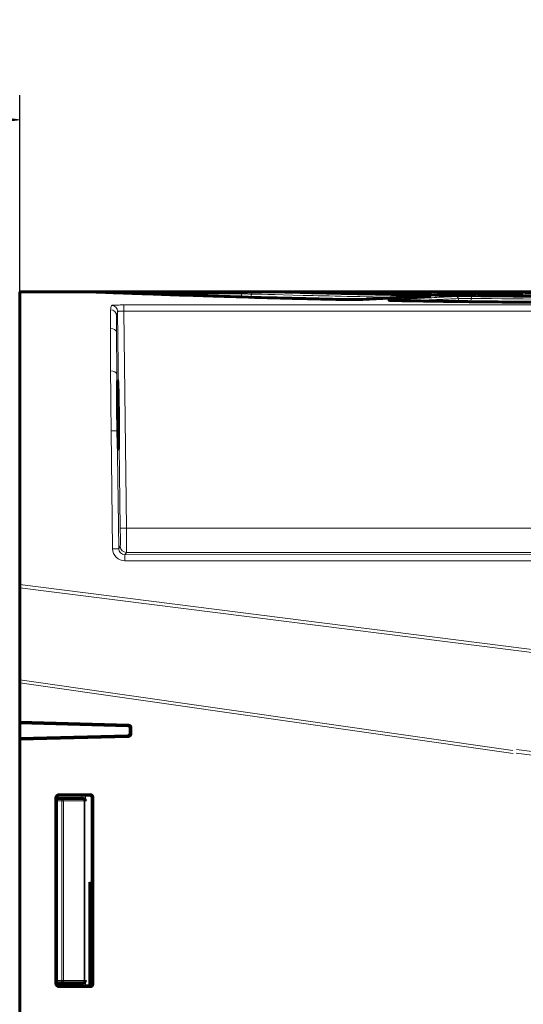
# Model space of a CAD drawing. Header units: millimetres. Extents: x 0 to 841, y 0 to 594.
# Tile 20 of 29: x 323 to 364, y 347 to 427. Entities that reach past the tile are written whole.
import ezdxf

# ---------------------------------------------------------------- set-up
doc = ezdxf.new("R2010")
doc.units = ezdxf.units.MM
doc.linetypes.add('K5LT_BASIC', pattern=[0])
doc.linetypes.add('K5LT_THIN', pattern=[0])
doc.layers.add('Системный слой', color=7, linetype='Continuous')
doc.styles.add('KDIMTEXTSTYLE', font='GOST_AU.SHX', dxfattribs={"width": 0.96, "oblique": 15, "height": 5})
doc.dimstyles.new('KDIMSTYLE (1.00)', dxfattribs={"dimtxt": 5, "dimasz": 1, "dimexe": 2, "dimexo": 0, "dimgap": 1, "dimtad": 1, "dimtxsty": 'KDIMTEXTSTYLE', "dimsah": 1, "dimcen": 0, "dimdle": 1, "dimadec": 0, "dimazin": 0, "dimtfac": 0.667, "dimtmove": 0, "dimatfit": 3, "dimfxl": 1, "dimtvp": 1, "dimtolj": 1, "dimtzin": 0, "dimarcsym": 0})

# ---------------------------------------------------------------- blocks, each defined once
blk = doc.blocks.new('KDIMARROW_01')
at = {"layer": 'Системный слой'}
blk.add_hatch(color=0, dxfattribs=at).paths.add_polyline_path([(0, 0), (-5, 0.658), (-4.5, 0), (-5, -0.658)])
at = {"layer": 'Системный слой', "color": 0, "linetype": 'K5LT_THIN', "lineweight": 18}
for p, q in [((-4.5, 0), (-5, 0.658)), ((-5, 0.658), (0, 0)), ((0, 0), (-5, -0.658)), ((-5, -0.658), (-4.5, 0)), ((0, 0), (-1, 0))]:
    blk.add_line(p, q, dxfattribs=at)

msp = doc.modelspace()

# ---------------------------------------------------------------- linework, layer by layer
at = {"layer": 'Системный слой', "color": 150, "linetype": 'K5LT_BASIC', "lineweight": 60, "true_color": 0x0080ff}
for p, q in [((322.532, 404.639), (425.322, 404.639)), ((322.532, 404.639), (322.532, 403.198)), ((328.749, 404.637), (328.748, 404.637)), ((328.761, 404.637), (328.757, 404.637)), ((344.104, 404.637), (344.101, 404.637)), ((344.112, 404.637), (344.109, 404.637)), ((344.109, 404.637), (344.109, 404.637)), ((344.109, 404.637), (344.109, 404.637)), ((355.951, 404.305), (355.959, 404.306)), ((359.773, 404.342), (359.78, 404.342)), ((360.53, 404.333), (359.78, 404.342)), ((363.422, 404.545), (363.428, 404.546)), ((322.532, 403.198), (322.532, 401.662)), ((322.532, 401.662), (322.532, 398.086)), ((322.532, 398.086), (322.532, 393.222)), ((322.532, 393.222), (322.532, 380.85)), ((322.532, 380.59), (322.532, 380.85)), ((322.532, 373.119), (322.532, 380.59)), ((322.532, 373.119), (322.532, 372.857)), ((322.532, 372.857), (322.532, 369.657)), ((331.389, 369.425), (322.532, 369.657)), ((322.532, 369.657), (322.532, 369.604)), ((322.532, 369.604), (322.532, 368.333)), ((331.336, 369.372), (322.532, 369.604)), ((331.531, 368.765), (331.531, 369.173)), ((331.584, 368.713), (331.584, 369.225)), ((322.532, 368.333), (331.336, 368.565)), ((322.532, 368.281), (331.389, 368.513)), ((322.532, 368.333), (322.532, 368.281)), ((322.532, 368.281), (322.532, 343.657)), ((325.479, 348.419), (325.479, 363.519)), ((325.532, 363.469), (325.532, 363.519)), ((325.532, 363.469), (325.954, 363.469)), ((325.532, 363.269), (325.532, 363.469)), ((325.732, 363.771), (328.284, 363.771)), ((325.732, 363.718), (328.231, 363.718)), ((325.954, 363.469), (327.639, 363.469)), ((327.639, 363.469), (327.668, 363.469)), ((328.431, 363.518), (328.431, 348.419)), ((328.484, 363.571), (328.484, 348.366)), ((325.532, 348.669), (325.532, 363.269)), ((328.235, 348.219), (328.235, 355.935)), ((325.532, 348.469), (325.532, 348.669)), ((325.954, 348.469), (325.532, 348.469)), ((325.532, 348.419), (325.532, 348.469)), ((328.231, 348.219), (325.732, 348.219)), ((327.639, 348.469), (325.954, 348.469)), ((327.668, 348.469), (327.639, 348.469)), ((328.284, 348.166), (325.732, 348.166))]:
    msp.add_line(p, q, dxfattribs=at)
at = {"layer": 'Системный слой', "color": 7, "linetype": 'K5LT_THIN', "lineweight": 18}
for p, q in [((329.738, 404.639), (329.738, 404.599)), ((329.738, 404.639), (340.591, 404.639)), ((340.591, 404.475), (333.091, 404.475)), ((340.59, 404.234), (340.591, 404.475)), ((340.591, 404.639), (340.591, 404.475)), ((341.386, 404.472), (341.34, 404.213)), ((345.095, 404.612), (345.095, 404.639)), ((345.095, 404.639), (355.479, 404.639)), ((355.479, 404.475), (351.276, 404.475)), ((355.479, 404.475), (355.479, 404.639)), ((355.479, 404.401), (355.479, 404.475)), ((356.274, 404.473), (356.259, 404.389)), ((331.003, 403.583), (425.322, 403.583)), ((331.003, 403.583), (331.003, 403.092)), ((358.253, 403.862), (358.217, 404.104)), ((359.265, 404.116), (359.244, 403.849)), ((330.717, 385.43), (330.503, 403.046)), ((331.003, 403.092), (331.217, 385.428)), ((425.322, 403.092), (331.003, 403.092)), ((329.928, 398.219), (329.909, 401.662)), ((330.409, 401.425), (330.428, 397.982)), ((330.093, 383.765), (329.975, 393.357)), ((330.47, 393.363), (330.588, 383.771)), ((331.217, 385.428), (465.21, 385.428)), ((330.588, 383.771), (330.717, 383.957)), ((331.217, 383.463), (331.088, 383.278)), ((465.151, 383.463), (331.217, 383.463)), ((331.088, 383.278), (416.634, 383.293)), ((416.639, 382.793), (331.093, 382.778)), ((322.532, 380.85), (440.376, 365.94)), ((440.345, 365.684), (322.532, 380.59)), ((322.532, 373.119), (362.647, 367.374)), ((362.679, 367.108), (322.532, 372.857)), ((331.336, 369.372), (331.389, 369.425)), ((331.584, 369.225), (331.531, 369.173)), ((331.389, 368.513), (331.336, 368.565)), ((331.531, 368.765), (331.584, 368.713)), ((362.95, 367.432), (431.02, 358.856)), ((430.986, 358.58), (362.916, 367.156)), ((325.532, 363.519), (325.479, 363.519)), ((325.732, 363.771), (325.732, 363.718)), ((325.954, 363.269), (325.954, 363.469)), ((327.594, 363.469), (327.594, 363.718)), ((327.878, 363.718), (327.878, 363.269)), ((328.231, 363.718), (328.284, 363.771)), ((328.484, 363.571), (328.431, 363.518)), ((325.954, 363.269), (325.532, 363.269)), ((325.954, 348.669), (325.954, 363.269)), ((325.954, 363.269), (326.089, 363.269)), ((326.089, 363.269), (326.089, 348.669)), ((327.775, 363.269), (326.089, 363.269)), ((327.775, 348.669), (327.775, 363.269)), ((327.775, 363.269), (327.839, 363.269)), ((327.878, 363.269), (327.839, 363.269)), ((327.839, 363.269), (327.839, 348.669)), ((328.242, 356.669), (328.431, 356.669)), ((325.479, 348.419), (325.532, 348.419)), ((325.532, 348.669), (325.954, 348.669)), ((325.732, 348.219), (325.732, 348.166)), ((325.954, 348.669), (326.089, 348.669)), ((325.954, 348.669), (325.954, 348.469)), ((326.089, 348.669), (327.775, 348.669)), ((327.594, 348.219), (327.594, 348.469)), ((327.775, 348.669), (327.839, 348.669)), ((327.839, 348.669), (327.878, 348.669)), ((327.878, 348.669), (327.878, 348.219)), ((328.284, 348.166), (328.231, 348.219)), ((328.431, 348.419), (328.484, 348.366))]:
    msp.add_line(p, q, dxfattribs=at)
at = {"layer": 'Системный слой', "color": 150, "linetype": 'K5LT_BASIC', "lineweight": 60, "true_color": 0x0080ff}
for centre, radius, start, end in [((325.732, 363.519), 0.252, 90, 180), ((325.732, 363.519), 0.2, 89.993, 180), ((325.732, 348.419), 0.252, 180, 270), ((325.732, 348.419), 0.2, 180, 270.007)]:
    msp.add_arc(centre, radius, start, end, dxfattribs=at)
at = {"layer": 'Системный слой', "color": 7, "linetype": 'K5LT_THIN', "lineweight": 18}
for radius, start, end in [(1.29, 180, 211.40476), (1.49, 209.49784, 222.35287)]:
    msp.add_arc((329.532, 356.669), radius, start, end, dxfattribs=at)
at = {"layer": 'Системный слой', "color": 150, "linetype": 'K5LT_BASIC', "lineweight": 60, "true_color": 0x0080ff}
for centre, major_axis, ratio, start_param, end_param in [((328.749, 404.437), (0.008, 0.2), 0.998672, 0, 0.039069), ((328.749, 404.437), (0.008, 0.2), 0.998672, 6.282942, 6.322758), ((344.104, 404.437), (0.005, 0.2), 0.996846, 0.000224, 0.025684), ((344.104, 404.437), (0.005, 0.2), 0.996846, 0.000008, 0.000224), ((358.133, 404.189), (-0.007, 0.2), 0.865569, 6.241247, 6.283433), ((363.324, 404.342), (-0.005, 0.2), 0.865746, 6.257057, 6.283396), ((331.331, 369.172), (0.128, 0.154), 0.999442, 5.403768, 6.947717), ((331.384, 369.225), (0.143, 0.14), 0.999332, 5.511211, 7.05516), ((331.331, 368.765), (0.128, -0.154), 0.999442, 5.618654, 7.162603), ((331.384, 368.713), (0.143, -0.14), 0.999332, 5.511211, 7.05516), ((328.231, 363.518), (0.126, 0.156), 0.999424, 5.391241, 6.961352), ((328.284, 363.571), (0.142, 0.142), 0.999315, 5.49813, 7.068241), ((328.231, 348.419), (0.126, -0.156), 0.999424, 5.605018, 7.17513), ((328.284, 348.366), (0.142, -0.142), 0.999315, 5.49813, 7.068241)]:
    msp.add_ellipse(centre, major_axis=major_axis, ratio=ratio, start_param=start_param, end_param=end_param, dxfattribs=at)
at = {"layer": 'Системный слой', "color": 7, "linetype": 'K5LT_THIN', "lineweight": 18}
for centre, major_axis, ratio, start_param, end_param in [((328.749, 404.437), (0.008, 0.2), 0.998672, 0, 0.039069), ((328.749, 404.437), (0.008, 0.2), 0.998672, 6.282942, 6.322758), ((341.582, 404.437), (0.006, 0.2), 0.997655, 0.027878, 1.421668), ((344.104, 404.437), (0.005, 0.2), 0.996846, 0.000224, 0.025684), ((344.104, 404.437), (0.005, 0.2), 0.996846, 0.000008, 0.000224), ((355.563, 404.132), (0.003, 0.2), 0.558319, 0.02806, 0.713433), ((355.87, 404.1), (0.008, -0.2), 0.865479, 3.092771, 3.141592), ((356.47, 404.437), (0.003, 0.2), 0.992175, 0.014882, 1.408093), ((356.701, 404.183), (0.003, 0.2), 0.567162, 6.283048, 6.309027), ((358.047, 404.069), (-0.009, 0.2), 0.866151, 4.85142, 6.232027), ((358.133, 404.189), (-0.007, 0.2), 0.865569, 6.241247, 6.283433), ((359.351, 404.079), (-0.002, -0.2), 0.439272, 3.169654, 4.534715), ((363.062, 404.359), (0.002, 0.2), 0.604234, 0.014974, 0.49493), ((363.324, 404.342), (-0.005, 0.2), 0.865746, 6.257057, 6.283396), ((344.596, -729.385), (13.993, -1134.025), 0.012335, 3.185483, 3.191856), ((330.003, 403.04), (-0.483, 0.129), 0.998961, 3.415789, 4.973713), ((349.044, 403.821), (0.004, 0.2), 0.543896, 6.283172, 6.322533), ((350.449, 403.833), (0.011, -0.2), 0.865233, 3.0763, 3.141593), ((352.642, 403.79), (-0.012, 0.2), 0.866085, 5.598916, 6.215464), ((353.054, 403.743), (0.004, 0.2), 0.454131, 6.282937, 6.322537), ((329.951, 400.202), (0.031, -3), 0.010284, 3.191902, 4.204174), ((329.918, 402.699), (-0.487, 0.113), 0.998661, 3.382467, 4.940316), ((330.451, 400.208), (0.031, -2.5), 0.012341, 3.191855, 4.204127), ((345.096, -729.379), (13.993, -1133.525), 0.012341, 3.185483, 3.191855), ((329.909, 401.419), (-0.5, -0.003), 0.486521, 3.155718, 4.709728), ((329.928, 397.976), (-0.5, -0.003), 0.486521, 3.155718, 4.709728), ((330.087, 393.357), (-0.126, 9.999), 0.011224, 1.062838, 1.570688), ((330.587, 393.363), (-0.117, 9.499), 0.012344, 1.062848, 1.570697), ((329.97, 393.357), (-0.5, -0.006), 0.000227, 3.153934, 4.702342), ((331.217, 385.436), (-0.5, -0.006), 0.017451, 0.012343, 1.570585), ((330.698, 385.456), (-0.019, 1.5), 0.012341, 3.158894, 4.694783), ((331.198, 385.462), (-0.019, 2), 0.009256, 3.15896, 4.69485), ((330.088, 383.765), (0.5, 0.006), 0.000227, 0.012341, 1.560749), ((331.093, 383.778), (0.74, 0.673), 0.999607, 2.415687, 3.973929), ((331.088, 383.778), (0.353, 0.355), 0.999007, 2.366214, 3.924456), ((331.217, 383.963), (-0.411, 0.285), 0.999774, 0.619652, 2.177894), ((331.088, 382.778), (0, 0.5), 0.010043, 4.712738, 6.265731), ((325.954, 363.269), (0, 0.2), 0.677057, 4.712389, 6.283185), ((327.639, 363.269), (0, 0.2), 0.677057, 4.712389, 6.283185), ((327.639, 363.269), (0, 0.2), 0.999391, 4.712389, 6.283185), ((325.954, 348.669), (0, -0.2), 0.677057, 0, 1.570796), ((327.639, 348.669), (0, -0.2), 0.677057, 0, 1.570796), ((327.639, 348.669), (0, -0.2), 0.999391, 0, 1.570796)]:
    msp.add_ellipse(centre, major_axis=major_axis, ratio=ratio, start_param=start_param, end_param=end_param, dxfattribs=at)
at = {"layer": 'Системный слой', "color": 150, "linetype": 'K5LT_BASIC', "lineweight": 60, "true_color": 0x0080ff}
for points, knots in [([(328.748, 404.637), (328.747, 404.637), (328.755, 404.637), (328.772, 404.638), (328.796, 404.638), (328.84, 404.638), (328.899, 404.638), (328.957, 404.638), (329.033, 404.638), (329.119, 404.638), (329.206, 404.639), (329.305, 404.639), (329.41, 404.639), (329.515, 404.639), (329.627, 404.639), (329.738, 404.639)], [0.0223035, 0.0223035, 0.0223035, 0.0223035, 0.1677037, 0.1677037, 0.1677037, 0.3759335, 0.3759335, 0.3759335, 0.58353, 0.58353, 0.58353, 0.7917998, 0.7917998, 0.7917998, 1, 1, 1, 1]), ([(328.757, 404.637), (328.854, 404.633), (329.071, 404.625), (329.742, 404.599), (330.195, 404.581), (331.325, 404.539), (332.001, 404.514), (333.584, 404.457), (334.499, 404.426), (336.491, 404.359), (337.559, 404.325), (339.948, 404.252), (341.283, 404.213), (343.048, 404.166), (343.395, 404.157), (343.949, 404.142), (344.154, 404.137), (344.357, 404.132), (344.357, 404.132), (344.429, 404.13), (344.503, 404.128), (344.681, 404.123), (344.787, 404.121), (344.932, 404.117), (344.972, 404.116), (345.027, 404.115), (345.042, 404.114), (345.062, 404.114), (345.068, 404.114), (345.076, 404.113), (345.078, 404.113), (345.082, 404.113), (345.084, 404.113), (345.088, 404.113), (345.09, 404.113), (345.096, 404.113), (345.099, 404.113), (345.11, 404.113), (345.118, 404.112), (345.14, 404.112), (345.154, 404.111), (345.198, 404.11), (345.228, 404.11), (345.316, 404.107), (345.375, 404.106), (345.552, 404.102), (345.67, 404.099), (346.026, 404.09), (346.266, 404.084), (346.99, 404.067), (347.48, 404.056), (348.33, 404.037), (348.687, 404.029), (349.048, 404.021)], [0, 0, 0, 0, 5.521203, 5.521203, 11.023457, 11.023457, 16.480749, 16.480749, 22.092434, 22.092434, 27.418569, 27.418569, 33.13159, 33.13159, 34.507784, 34.507784, 35.294276, 35.294276, 35.294294, 35.294294, 35.574995, 35.574995, 35.975965, 35.975965, 36.126616, 36.126616, 36.183219, 36.183219, 36.204485, 36.204485, 36.212475, 36.212475, 36.220465, 36.220465, 36.227641, 36.227641, 36.241586, 36.241586, 36.269272, 36.269272, 36.324542, 36.324542, 36.435031, 36.435031, 36.655907, 36.655907, 37.097455, 37.097455, 37.980145, 37.980145, 39.744709, 39.744709, 41, 41, 41, 41]), ([(340.591, 404.639), (340.641, 404.639), (340.692, 404.639), (340.742, 404.639), (340.852, 404.639), (340.96, 404.639), (341.058, 404.639), (341.157, 404.638), (341.247, 404.638), (341.322, 404.638), (341.398, 404.638), (341.46, 404.638), (341.504, 404.638), (341.548, 404.638), (341.575, 404.638), (341.582, 404.637)], [0, 0, 0, 0, 0.101289, 0.101289, 0.101289, 0.325701, 0.325701, 0.325701, 0.550447, 0.550447, 0.550447, 0.775226, 0.775226, 0.775226, 1, 1, 1, 1]), ([(344.109, 404.637), (344.113, 404.637), (344.118, 404.638), (344.125, 404.638), (344.149, 404.638), (344.193, 404.638), (344.252, 404.638), (344.311, 404.638), (344.387, 404.638), (344.473, 404.638), (344.56, 404.639), (344.661, 404.639), (344.766, 404.639), (344.871, 404.639), (344.984, 404.639), (345.095, 404.639)], [0.1256942, 0.1256942, 0.1256942, 0.1256942, 0.1821217, 0.1821217, 0.1821217, 0.3866642, 0.3866642, 0.3866642, 0.5906403, 0.5906403, 0.5906403, 0.795359, 0.795359, 0.795359, 1, 1, 1, 1]), ([(356.704, 404.383), (355.675, 404.398), (354.699, 404.413), (352.852, 404.445), (351.986, 404.461), (350.368, 404.493), (349.618, 404.508), (348.236, 404.538), (347.609, 404.552), (346.519, 404.577), (346.052, 404.588), (345.233, 404.608), (344.891, 404.617), (344.589, 404.625), (344.549, 404.626), (344.5, 404.627), (344.489, 404.627), (344.475, 404.628), (344.473, 404.628), (344.469, 404.628), (344.469, 404.628), (344.467, 404.628), (344.467, 404.628), (344.465, 404.628), (344.465, 404.628), (344.463, 404.628), (344.461, 404.628), (344.458, 404.628), (344.455, 404.628), (344.448, 404.628), (344.443, 404.628), (344.428, 404.629), (344.419, 404.629), (344.391, 404.63), (344.373, 404.63), (344.321, 404.631), (344.288, 404.632), (344.197, 404.635), (344.147, 404.636), (344.109, 404.637)], [0, 0, 0, 0, 5.448549, 5.448549, 10.852235, 10.852235, 16.26377, 16.26377, 21.752406, 21.752406, 27.039249, 27.039249, 32.638675, 32.638675, 33.531593, 33.531593, 33.802921, 33.802921, 33.870753, 33.870753, 33.887711, 33.887711, 33.904669, 33.904669, 33.920664, 33.920664, 33.952175, 33.952175, 34.014955, 34.014955, 34.140396, 34.140396, 34.391037, 34.391037, 34.891839, 34.891839, 35.892479, 35.892479, 38, 38, 38, 38]), ([(350.438, 404.032), (350.799, 404.053), (351.161, 404.073), (351.884, 404.111), (352.246, 404.13), (352.63, 404.15), (352.653, 404.151), (352.756, 404.156), (352.836, 404.16), (352.956, 404.166), (352.996, 404.168), (353.056, 404.171), (353.076, 404.172), (353.106, 404.174), (353.116, 404.174), (353.131, 404.175), (353.136, 404.175), (353.143, 404.176), (353.146, 404.176), (353.151, 404.176), (353.153, 404.176), (353.158, 404.176), (353.16, 404.176), (353.167, 404.177), (353.171, 404.177), (353.184, 404.178), (353.192, 404.178), (353.218, 404.179), (353.235, 404.18), (353.286, 404.183), (353.32, 404.184), (353.422, 404.189), (353.49, 404.193), (353.694, 404.202), (353.83, 404.209), (354.236, 404.228), (354.507, 404.241), (355.139, 404.269), (355.5, 404.285), (355.861, 404.3)], [0, 0, 0, 0, 6.6, 6.6, 13.2, 13.2, 13.616924, 13.616924, 15.080462, 15.080462, 15.81041, 15.81041, 16.174476, 16.174476, 16.356056, 16.356056, 16.44662, 16.44662, 16.491789, 16.491789, 16.536959, 16.536959, 16.577435, 16.577435, 16.656042, 16.656042, 16.812081, 16.812081, 17.123574, 17.123574, 17.745387, 17.745387, 18.986665, 18.986665, 21.464529, 21.464529, 26.410871, 26.410871, 33, 33, 33, 33]), ([(355.479, 404.639), (355.511, 404.639), (355.543, 404.639), (355.575, 404.639), (355.686, 404.639), (355.797, 404.639), (355.898, 404.639), (356, 404.639), (356.094, 404.638), (356.175, 404.638), (356.255, 404.638), (356.323, 404.638), (356.372, 404.638), (356.422, 404.638), (356.456, 404.638), (356.47, 404.637)], [0, 0, 0, 0, 0.065953, 0.065953, 0.065953, 0.299331, 0.299331, 0.299331, 0.533007, 0.533007, 0.533007, 0.766494, 0.766494, 0.766494, 1, 1, 1, 1]), ([(355.958, 404.306), (355.956, 404.306), (355.954, 404.306), (355.947, 404.305), (355.941, 404.305), (355.93, 404.304), (355.923, 404.303), (355.908, 404.303), (355.9, 404.302), (355.881, 404.301), (355.872, 404.301), (355.861, 404.3)], [0, 0, 0, 0, 0.6, 0.6, 1.2, 1.2, 1.8, 1.8, 2.4, 2.4, 3, 3, 3, 3]), ([(356.704, 404.383), (356.741, 404.382), (356.78, 404.382), (356.861, 404.381), (356.903, 404.38), (356.989, 404.38), (357.034, 404.379), (357.125, 404.379), (357.171, 404.379), (357.266, 404.379), (357.313, 404.379), (357.409, 404.379), (357.456, 404.379), (357.55, 404.38), (357.596, 404.38), (357.685, 404.381), (357.728, 404.381), (357.81, 404.382), (357.849, 404.383), (357.922, 404.384), (357.956, 404.385), (357.999, 404.386), (358.009, 404.386), (358.033, 404.386), (358.046, 404.387), (358.064, 404.387), (358.069, 404.387), (358.079, 404.388), (358.084, 404.388), (358.092, 404.388), (358.095, 404.388), (358.103, 404.389), (358.108, 404.389), (358.117, 404.389), (358.121, 404.389), (358.125, 404.389)], [0, 0, 0, 0, 1.738792, 1.738792, 3.483653, 3.483653, 5.250453, 5.250453, 7.049239, 7.049239, 8.880735, 8.880735, 10.734616, 10.734616, 12.592009, 12.592009, 14.433232, 14.433232, 16.242899, 16.242899, 18.015087, 18.015087, 18.621542, 18.621542, 19.423214, 19.423214, 19.755394, 19.755394, 20.087574, 20.087574, 20.312458, 20.312458, 20.693064, 20.693064, 21, 21, 21, 21]), ([(363.319, 404.542), (362.973, 404.535), (362.627, 404.526), (361.934, 404.509), (361.588, 404.499), (361.232, 404.489), (361.222, 404.489), (361.129, 404.486), (361.046, 404.484), (360.922, 404.481), (360.881, 404.479), (360.819, 404.478), (360.798, 404.477), (360.767, 404.476), (360.757, 404.476), (360.742, 404.475), (360.737, 404.475), (360.729, 404.475), (360.726, 404.475), (360.721, 404.475), (360.719, 404.475), (360.714, 404.474), (360.712, 404.474), (360.705, 404.474), (360.701, 404.474), (360.687, 404.474), (360.678, 404.473), (360.652, 404.473), (360.634, 404.472), (360.582, 404.471), (360.547, 404.47), (360.441, 404.466), (360.371, 404.464), (360.161, 404.458), (360.021, 404.453), (359.602, 404.44), (359.322, 404.431), (358.737, 404.411), (358.431, 404.4), (358.125, 404.389)], [0, 0, 0, 0, 6.6, 6.6, 13.2, 13.2, 13.392667, 13.392667, 14.970321, 14.970321, 15.757034, 15.757034, 16.149337, 16.149337, 16.344963, 16.344963, 16.442514, 16.442514, 16.491159, 16.491159, 16.539804, 16.539804, 16.583395, 16.583395, 16.668049, 16.668049, 16.836095, 16.836095, 17.171554, 17.171554, 17.84121, 17.84121, 19.177994, 19.177994, 21.846509, 21.846509, 27.173429, 27.173429, 33, 33, 33, 33]), ([(363.428, 404.546), (363.426, 404.546), (363.423, 404.546), (363.415, 404.545), (363.409, 404.545), (363.396, 404.545), (363.389, 404.544), (363.372, 404.544), (363.363, 404.543), (363.342, 404.543), (363.331, 404.543), (363.319, 404.542)], [0, 0, 0, 0, 0.6, 0.6, 1.2, 1.2, 1.8, 1.8, 2.4, 2.4, 3, 3, 3, 3]), ([(349.048, 404.021), (349.086, 404.021), (349.125, 404.02), (349.206, 404.019), (349.248, 404.018), (349.334, 404.017), (349.379, 404.017), (349.47, 404.016), (349.516, 404.016), (349.61, 404.016), (349.657, 404.016), (349.752, 404.017), (349.799, 404.017), (349.891, 404.018), (349.936, 404.018), (350.023, 404.02), (350.065, 404.02), (350.145, 404.022), (350.183, 404.023), (350.254, 404.025), (350.286, 404.026), (350.328, 404.027), (350.338, 404.028), (350.361, 404.029), (350.373, 404.029), (350.389, 404.03), (350.394, 404.03), (350.403, 404.03), (350.407, 404.031), (350.416, 404.031), (350.42, 404.031), (350.428, 404.032), (350.433, 404.032), (350.438, 404.032)], [0, 0, 0, 0, 1.760061, 1.760061, 3.528978, 3.528978, 5.322312, 5.322312, 7.150357, 7.150357, 9.012218, 9.012218, 10.893006, 10.893006, 12.773227, 12.773227, 14.633289, 14.633289, 16.458275, 16.458275, 18.242331, 18.242331, 18.898342, 18.898342, 19.669703, 19.669703, 19.990828, 19.990828, 20.311953, 20.311953, 20.620571, 20.620571, 21, 21, 21, 21]), ([(352.575, 403.962), (352.573, 403.962), (352.573, 403.962), (352.569, 403.963), (352.568, 403.963), (352.566, 403.964), (352.566, 403.964), (352.565, 403.964), (352.565, 403.964), (352.566, 403.964), (352.567, 403.964), (352.569, 403.963), (352.57, 403.963), (352.571, 403.963)], [11.045207, 11.045207, 11.045207, 11.045207, 11.51193, 11.51193, 12.717002, 12.717002, 13.825376, 13.825376, 14.987616, 14.987616, 16.149856, 16.149856, 17, 17, 17, 17]), ([(352.571, 403.963), (352.578, 403.962), (352.587, 403.961), (352.613, 403.959), (352.629, 403.958), (352.669, 403.955), (352.692, 403.954), (352.734, 403.952), (352.75, 403.951), (352.797, 403.949), (352.829, 403.948), (352.896, 403.946), (352.931, 403.945), (352.998, 403.944), (353.027, 403.943), (353.058, 403.943)], [0, 0, 0, 0, 0.862117, 0.862117, 1.764944, 1.764944, 2.731017, 2.731017, 3.320476, 3.320476, 4.291152, 4.291152, 5.258753, 5.258753, 6, 6, 6, 6]), ([(393.615, 403.942), (392.723, 403.926), (391.815, 403.911), (390.063, 403.884), (389.214, 403.872), (387.659, 403.851), (386.949, 403.843), (386.244, 403.835), (386.244, 403.835), (385.337, 403.824), (384.413, 403.817), (383.309, 403.805), (383.107, 403.803), (381.064, 403.786), (379.193, 403.775), (375.415, 403.762), (373.507, 403.76), (369.727, 403.766), (367.847, 403.773), (365.041, 403.791), (364.095, 403.799), (362.242, 403.815), (361.347, 403.827), (360.421, 403.835), (360.412, 403.835), (360.313, 403.836), (360.223, 403.837), (359.965, 403.84), (359.796, 403.842), (359.179, 403.85), (358.733, 403.855), (358.131, 403.863), (357.973, 403.865), (357.759, 403.868), (357.703, 403.869), (357.626, 403.87), (357.606, 403.87), (357.579, 403.871), (357.572, 403.871), (357.562, 403.871), (357.56, 403.871), (357.554, 403.871), (357.552, 403.871), (357.547, 403.871), (357.545, 403.871), (357.538, 403.871), (357.534, 403.871), (357.52, 403.872), (357.511, 403.872), (357.485, 403.872), (357.467, 403.872), (357.414, 403.873), (357.379, 403.874), (357.273, 403.875), (357.202, 403.876), (356.99, 403.879), (356.85, 403.881), (356.428, 403.887), (356.149, 403.892), (355.834, 403.896), (355.798, 403.897), (355.247, 403.906), (354.727, 403.914), (353.827, 403.929), (353.442, 403.936), (353.058, 403.943)], [0, 0, 0, 0, 2.92172, 2.92172, 5.581035, 5.581035, 7.746271, 7.746271, 7.74635, 7.74635, 10.509519, 10.509519, 11.104159, 11.104159, 16.621804, 16.621804, 22.183839, 22.183839, 27.683384, 27.683384, 30.495897, 30.495897, 33.247894, 33.247894, 33.275609, 33.275609, 33.549943, 33.549943, 34.066673, 34.066673, 35.44372, 35.44372, 35.935556, 35.935556, 36.111223, 36.111223, 36.173966, 36.173966, 36.196376, 36.196376, 36.20438, 36.20438, 36.212384, 36.212384, 36.219572, 36.219572, 36.233541, 36.233541, 36.261274, 36.261274, 36.31664, 36.31664, 36.427319, 36.427319, 36.648576, 36.648576, 37.090886, 37.090886, 37.975097, 37.975097, 38.089658, 38.089658, 39.742705, 39.742705, 41, 41, 41, 41]), ([(330.484, 396.157), (330.484, 396.317), (330.483, 396.468), (330.483, 397.121), (330.489, 397.419), (330.497, 397.419), (330.498, 397.419)], [0, 0, 0, 0, 0.0331045, 0.0331045, 0.1581045, 0.1581306, 0.1581306, 0.1581306, 0.1581306]), ([(330.498, 397.419), (330.507, 397.419), (330.519, 397.121), (330.545, 396.089), (330.557, 395.369), (330.575, 393.91), (330.58, 393.19), (330.58, 392.158), (330.575, 391.86), (330.566, 391.86)], [0.1581306, 0.1581306, 0.1581306, 0.1581306, 0.2831045, 0.2831045, 0.4081045, 0.4081045, 0.5331045, 0.5331045, 0.6580318, 0.6580318, 0.6580318, 0.6580318]), ([(330.548, 392.144), (330.543, 392.278), (330.537, 392.456), (330.519, 393.19), (330.507, 393.91), (330.491, 395.176), (330.486, 395.707), (330.484, 396.157)], [0.7304422, 0.7304422, 0.7304422, 0.7304422, 0.7831045, 0.7831045, 0.9081045, 0.9081045, 1, 1, 1, 1]), ([(330.566, 391.86), (330.566, 391.86), (330.566, 391.86), (330.561, 391.86), (330.555, 391.959), (330.548, 392.144)], [0.65803185, 0.65803185, 0.65803185, 0.65803185, 0.65810452, 0.65810452, 0.7304422, 0.7304422, 0.7304422, 0.7304422]), ([(327.878, 363.269), (327.878, 363.269), (327.878, 363.27), (327.878, 363.271), (327.876, 363.301), (327.868, 363.332), (327.852, 363.36), (327.839, 363.384), (327.82, 363.407), (327.795, 363.426), (327.777, 363.439), (327.756, 363.451), (327.732, 363.459), (327.713, 363.465), (327.691, 363.469), (327.668, 363.469)], [0, 0, 0, 0, 0.008116, 0.008116, 0.008116, 0.346266, 0.346266, 0.346266, 0.630236, 0.630236, 0.630236, 0.833848, 0.833848, 0.833848, 1, 1, 1, 1]), ([(328.235, 355.935), (328.235, 356.055), (328.236, 356.174), (328.237, 356.289), (328.238, 356.416), (328.24, 356.539), (328.242, 356.662), (328.242, 356.664), (328.242, 356.667), (328.242, 356.669)], [0, 0, 0, 0, 0.47192, 0.47192, 0.47192, 0.990541, 0.990541, 0.990541, 1, 1, 1, 1]), ([(327.668, 348.469), (327.691, 348.469), (327.713, 348.473), (327.732, 348.479), (327.756, 348.487), (327.777, 348.498), (327.795, 348.512), (327.82, 348.531), (327.839, 348.553), (327.852, 348.577), (327.868, 348.605), (327.876, 348.636), (327.878, 348.666), (327.878, 348.667), (327.878, 348.668), (327.878, 348.669)], [0, 0, 0, 0, 0.166152, 0.166152, 0.166152, 0.369764, 0.369764, 0.369764, 0.653734, 0.653734, 0.653734, 0.991884, 0.991884, 0.991884, 1, 1, 1, 1])]:
    msp.add_open_spline(points, degree=3, knots=knots, dxfattribs=at)
for points in [[(328.748, 404.637), (328.748, 404.637), (328.748, 404.637), (328.749, 404.637)], [(344.101, 404.637), (344.1, 404.637), (344.101, 404.637), (344.104, 404.637)], [(344.101, 404.637), (344.1, 404.637), (344.103, 404.637), (344.109, 404.637)], [(356.47, 404.637), (357.038, 404.629), (359.436, 404.591), (363.062, 404.559)], [(361.024, 404.328), (360.604, 404.332), (360.187, 404.337), (359.773, 404.342)], [(364.384, 404.296), (363.24, 404.305), (362.122, 404.316), (361.024, 404.328)]]:
    msp.add_open_spline(points, degree=3, dxfattribs=at)
at = {"layer": 'Системный слой', "color": 7, "linetype": 'K5LT_THIN', "lineweight": 18}
for points, knots in [([(349.044, 404.021), (343.101, 404.149), (338.155, 404.301), (332.918, 404.48), (331.509, 404.532), (329.525, 404.606), (328.931, 404.63), (328.749, 404.637)], [0, 0, 0, 0, 0.5, 0.5, 0.75, 0.75, 1, 1, 1, 1]), ([(341.386, 404.472), (341.386, 404.472), (341.386, 404.472), (341.38, 404.473), (341.358, 404.473), (341.323, 404.474), (341.288, 404.474), (341.238, 404.474), (341.178, 404.474), (341.117, 404.475), (341.045, 404.475), (340.966, 404.475), (340.887, 404.475), (340.8, 404.475), (340.712, 404.475), (340.672, 404.475), (340.631, 404.475), (340.591, 404.475), (340.591, 404.475), (340.591, 404.475), (340.591, 404.475)], [0, 0, 0, 0, 0.00005, 0.00005, 0.22474, 0.22474, 0.22474, 0.449514, 0.449514, 0.449514, 0.674217, 0.674217, 0.674217, 0.898694, 0.898694, 0.898694, 0.99995, 0.99995, 0.99995, 1, 1, 1, 1]), ([(353.622, 404.199), (350.406, 404.254), (347.644, 404.315), (343.187, 404.422), (341.716, 404.464), (341.386, 404.472)], [0.0777865, 0.0777865, 0.0777865, 0.0777865, 0.5, 0.5, 1, 1, 1, 1]), ([(341.582, 404.637), (341.915, 404.628), (343.372, 404.586), (346.974, 404.499), (348.436, 404.465), (351.718, 404.398), (353.544, 404.364), (355.563, 404.332)], [0, 0, 0, 0, 0.5, 0.5, 0.75, 0.75, 1, 1, 1, 1]), ([(356.701, 404.383), (354.899, 404.409), (353.268, 404.437), (350.333, 404.493), (349.023, 404.521), (345.782, 404.593), (344.451, 404.628), (344.104, 404.637)], [0, 0, 0, 0, 0.25, 0.25, 0.5, 0.5, 1, 1, 1, 1]), ([(355.87, 404.3), (355.109, 404.268), (354.347, 404.234), (353.064, 404.172), (352.541, 404.145), (351.495, 404.091), (350.972, 404.062), (350.449, 404.032)], [0, 0, 0, 0, 0.421249, 0.421249, 0.710624, 0.710624, 1, 1, 1, 1]), ([(352.642, 403.99), (353.386, 404.034), (354.13, 404.076), (355.403, 404.143), (355.931, 404.17), (356.989, 404.221), (357.518, 404.245), (358.047, 404.269)], [0, 0, 0, 0, 0.412953, 0.412953, 0.706476, 0.706476, 1, 1, 1, 1]), ([(356.274, 404.473), (356.274, 404.473), (356.274, 404.473), (356.263, 404.473), (356.236, 404.473), (356.196, 404.474), (356.156, 404.474), (356.102, 404.474), (356.038, 404.475), (355.973, 404.475), (355.897, 404.475), (355.816, 404.475), (355.734, 404.475), (355.645, 404.475), (355.556, 404.475), (355.53, 404.475), (355.505, 404.475), (355.479, 404.475), (355.479, 404.475), (355.479, 404.475), (355.479, 404.475)], [0, 0, 0, 0, 0.000052, 0.000052, 0.233445, 0.233445, 0.233445, 0.466967, 0.466967, 0.466967, 0.700645, 0.700645, 0.700645, 0.933961, 0.933961, 0.933961, 0.999948, 0.999948, 0.999948, 1, 1, 1, 1]), ([(355.563, 404.332), (355.605, 404.331), (355.645, 404.331), (355.682, 404.33), (355.764, 404.328), (355.835, 404.326), (355.887, 404.324), (355.94, 404.321), (355.976, 404.319), (355.992, 404.316), (356.009, 404.313), (356.007, 404.311), (355.986, 404.308), (355.966, 404.305), (355.926, 404.303), (355.87, 404.3)], [0, 0, 0, 0, 0.100734, 0.100734, 0.100734, 0.325171, 0.325171, 0.325171, 0.55008, 0.55008, 0.55008, 0.77505, 0.77505, 0.77505, 1, 1, 1, 1]), ([(359.356, 404.432), (359.029, 404.436), (358.724, 404.44), (357.303, 404.458), (356.558, 404.469), (356.274, 404.473)], [0.3775333, 0.3775333, 0.3775333, 0.3775333, 0.5, 0.5, 1, 1, 1, 1]), ([(358.133, 404.389), (358.083, 404.388), (358.019, 404.386), (357.945, 404.384), (357.863, 404.383), (357.767, 404.381), (357.664, 404.381), (357.562, 404.38), (357.451, 404.379), (357.339, 404.379), (357.228, 404.379), (357.113, 404.379), (357.005, 404.38), (356.897, 404.38), (356.793, 404.381), (356.701, 404.383)], [0, 0, 0, 0, 0.182201, 0.182201, 0.182201, 0.386766, 0.386766, 0.386766, 0.590725, 0.590725, 0.590725, 0.795394, 0.795394, 0.795394, 1, 1, 1, 1]), ([(358.047, 404.269), (358.072, 404.27), (358.101, 404.271), (358.133, 404.272), (358.203, 404.274), (358.289, 404.276), (358.384, 404.278), (358.479, 404.279), (358.585, 404.28), (358.694, 404.281), (358.804, 404.282), (358.918, 404.282), (359.029, 404.281), (359.141, 404.281), (359.251, 404.28), (359.351, 404.279)], [0, 0, 0, 0, 0.101797, 0.101797, 0.101797, 0.32612, 0.32612, 0.32612, 0.550705, 0.550705, 0.550705, 0.77536, 0.77536, 0.77536, 1, 1, 1, 1]), ([(363.324, 404.542), (362.847, 404.532), (362.37, 404.52), (361.416, 404.495), (360.939, 404.481), (359.685, 404.443), (358.909, 404.418), (358.133, 404.389)], [0, 0, 0, 0, 0.275706, 0.275706, 0.551412, 0.551412, 1, 1, 1, 1]), ([(359.351, 404.279), (361.536, 404.252), (363.802, 404.231), (368.491, 404.201), (370.927, 404.193), (378.124, 404.193), (382.946, 404.225), (387.314, 404.279)], [0, 0, 0, 0, 0.25, 0.25, 0.5, 0.5, 1, 1, 1, 1]), ([(359.773, 404.342), (360.21, 404.359), (360.648, 404.376), (361.574, 404.409), (362.063, 404.426), (363.041, 404.458), (363.53, 404.473), (364.509, 404.5), (364.998, 404.513), (365.487, 404.525)], [0, 0, 0, 0, 0.229805, 0.229805, 0.486536, 0.486536, 0.743268, 0.743268, 1, 1, 1, 1]), ([(363.062, 404.559), (363.088, 404.558), (363.113, 404.558), (363.136, 404.558), (363.218, 404.557), (363.289, 404.556), (363.341, 404.555), (363.394, 404.553), (363.43, 404.552), (363.447, 404.551), (363.464, 404.549), (363.462, 404.548), (363.441, 404.546), (363.42, 404.545), (363.38, 404.544), (363.324, 404.542)], [0, 0, 0, 0, 0.065783, 0.065783, 0.065783, 0.299147, 0.299147, 0.299147, 0.532875, 0.532875, 0.532875, 0.766437, 0.766437, 0.766437, 1, 1, 1, 1]), ([(330.003, 403.54), (330.005, 403.545), (330.025, 403.55), (330.064, 403.554), (330.102, 403.559), (330.159, 403.563), (330.23, 403.567), (330.301, 403.571), (330.388, 403.574), (330.484, 403.577), (330.58, 403.579), (330.687, 403.581), (330.796, 403.582), (330.864, 403.582), (330.933, 403.583), (331.003, 403.583)], [0, 0, 0, 0, 0.217131, 0.217131, 0.217131, 0.43426, 0.43426, 0.43426, 0.651084, 0.651084, 0.651084, 0.86747, 0.86747, 0.86747, 1, 1, 1, 1]), ([(350.449, 404.032), (350.404, 404.03), (350.347, 404.027), (350.283, 404.025), (350.203, 404.023), (350.108, 404.021), (350.007, 404.019), (349.906, 404.018), (349.796, 404.017), (349.685, 404.016), (349.574, 404.016), (349.46, 404.016), (349.351, 404.017), (349.243, 404.018), (349.137, 404.019), (349.044, 404.021)], [0, 0, 0, 0, 0.167874, 0.167874, 0.167874, 0.376116, 0.376116, 0.376116, 0.583666, 0.583666, 0.583666, 0.79186, 0.79186, 0.79186, 1, 1, 1, 1]), ([(353.054, 403.943), (352.974, 403.944), (352.898, 403.946), (352.831, 403.948), (352.749, 403.951), (352.679, 403.954), (352.626, 403.957), (352.574, 403.961), (352.538, 403.964), (352.521, 403.968), (352.504, 403.972), (352.506, 403.976), (352.526, 403.98), (352.547, 403.983), (352.587, 403.987), (352.642, 403.99)], [0, 0, 0, 0, 0.167649, 0.167649, 0.167649, 0.376013, 0.376013, 0.376013, 0.583655, 0.583655, 0.583655, 0.791857, 0.791857, 0.791857, 1, 1, 1, 1]), ([(393.618, 403.942), (390.466, 403.886), (387.181, 403.84), (380.351, 403.778), (376.822, 403.761), (369.846, 403.761), (366.313, 403.778), (359.49, 403.841), (356.206, 403.886), (353.054, 403.943)], [0, 0, 0, 0, 0.25, 0.25, 0.5, 0.5, 0.75, 0.75, 1, 1, 1, 1]), ([(358.217, 404.104), (357.688, 404.081), (357.159, 404.056), (356.101, 404.005), (355.376, 403.968), (354.65, 403.929), (354.453, 403.919)], [0, 0, 0, 0, 0.2935236, 0.2935236, 0.5870471, 0.6963956, 0.6963956, 0.6963956, 0.6963956]), ([(359.265, 404.116), (359.265, 404.116), (359.265, 404.116), (359.184, 404.117), (359.096, 404.118), (359.007, 404.118), (358.917, 404.118), (358.825, 404.118), (358.737, 404.117), (358.649, 404.117), (358.564, 404.116), (358.488, 404.114), (358.412, 404.112), (358.343, 404.11), (358.286, 404.108), (358.261, 404.107), (358.237, 404.106), (358.217, 404.104), (358.217, 404.104), (358.217, 404.104), (358.217, 404.104)], [0, 0, 0, 0, 0.00005, 0.00005, 0.224692, 0.224692, 0.224692, 0.449386, 0.449386, 0.449386, 0.673918, 0.673918, 0.673918, 0.898239, 0.898239, 0.898239, 0.99995, 0.99995, 0.99995, 1, 1, 1, 1]), ([(387.4, 404.115), (383.04, 404.062), (378.154, 404.029), (368.499, 404.029), (363.627, 404.062), (359.265, 404.116)], [0, 0, 0, 0, 0.5, 0.5, 1, 1, 1, 1]), ([(330.503, 403.046), (330.504, 403.052), (330.514, 403.058), (330.533, 403.063), (330.552, 403.069), (330.581, 403.074), (330.616, 403.078), (330.652, 403.082), (330.695, 403.085), (330.743, 403.088), (330.791, 403.09), (330.845, 403.092), (330.899, 403.092), (330.933, 403.092), (330.968, 403.092), (331.003, 403.092)], [0, 0, 0, 0, 0.217697, 0.217697, 0.217697, 0.435046, 0.435046, 0.435046, 0.65172, 0.65172, 0.65172, 0.867726, 0.867726, 0.867726, 1, 1, 1, 1])]:
    msp.add_open_spline(points, degree=3, knots=knots, dxfattribs=at)

# ---------------------------------------------------------------- dimensions: what is measured, and where the dimension line sits
at = {"layer": 'Системный слой', "color": 7}
msp.add_linear_dim(base=(322.532, 418.64), p1=(482.532, 364.55), p2=(322.532, 368.281), location=(402.532, 418.64), text='\\H5.0;\\W0.965;\\Q15;\\H5.0;\\W0.965;\\Q15;\\Q15;Г', dimstyle='KDIMSTYLE (1.00)', override={"dimexo": 0, "dimblk1": 'KDIMARROW_01', "dimblk2": 'KDIMARROW_01', "dimse1": 0, "dimse2": 0, "dimclrt": 7, "dimtolj": 1}, dxfattribs=at).render()

doc.saveas('drawing.dxf')
